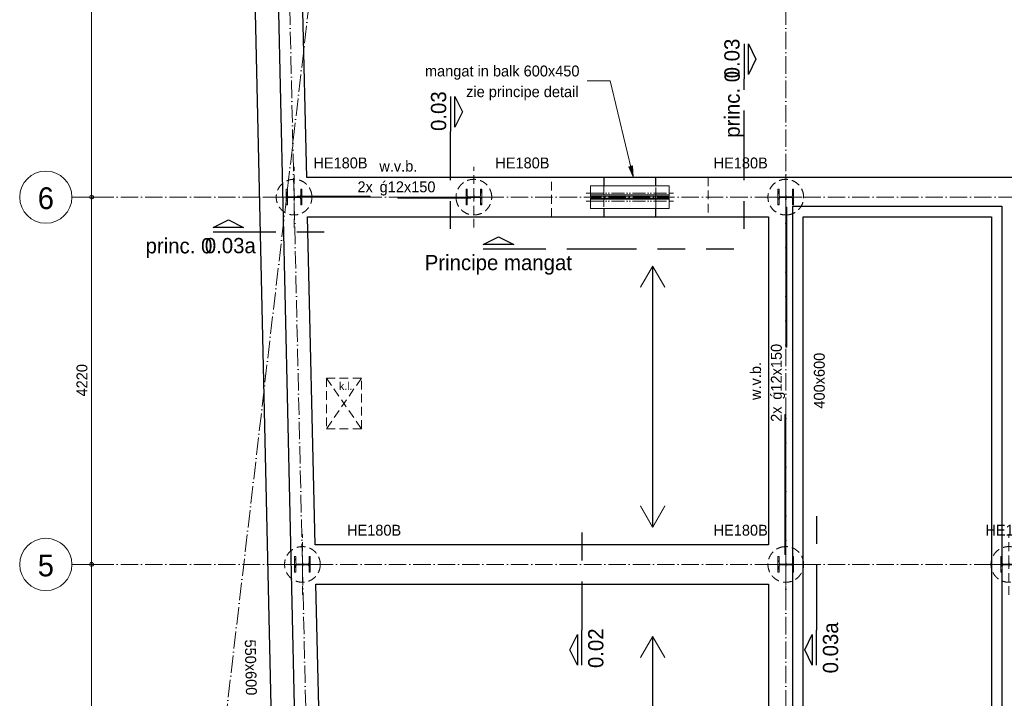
# Model space of a CAD drawing. Header units: millimetres. Extents: x 1146 to 62151, y -2394 to 40413.
# Tile 3 of 16: x 1200 to 12510, y 22042 to 29839. Entities that reach past the tile are written whole.
import ezdxf

# ---------------------------------------------------------------- set-up
doc = ezdxf.new("R2010")
doc.units = ezdxf.units.MM
for name, pattern in [('00_PBT_CEN', [1600, 320, -240, 800, -240]), ('00_PBT_HART', [240, 150, -30, 0, -30, 0, -30]), ('00_PBT_HID2', [150, 100, -50]), ('00_PBT_STRA', [560, 200, -40, 0, -40, 200, -40, 0, -40])]:
    doc.linetypes.add(name, pattern=pattern)
for name, color, linetype, lineweight in [('A-____-____-DIMS', 211, 'Continuous', 13), ('A-____-____-DIMS-50', 211, 'Continuous', 13), ('A-DETL-____-OTLN', 90, 'Continuous', 13), ('A-DETL-GENF-HDLN', 90, '00_PBT_HID2', 18), ('A-FLOR-____-HDLN', 190, '00_PBT_HID2', 18), ('A-FLOR-____-OTLN', 192, 'Continuous', 25), ('A-GENM-____-OTLN', 13, 'Continuous', 25), ('G-____-____-SYMB', 111, 'Continuous', 13), ('G-____-____-TEXT', 231, 'Continuous', 13), ('S-BEAM-____-HDLN', 1, '00_PBT_HID2', 18), ('S-BEAM-____-IDEN', 2, 'Continuous', 18), ('S-BEAM-____-MCUT', 12, 'Continuous', 18), ('S-BEAM-____-OTLN', 12, 'Continuous', 25), ('S-COLS-____-HDLN', 52, '00_PBT_HID2', 18), ('S-COLS-____-IDEN', 171, 'Continuous', 18), ('S-COLS-____-MCUT', 52, 'Continuous', 18), ('S-FNDN-____-HDLN', 4, '00_PBT_HID2', 18), ('S-FNDN-____-OTLN', 32, 'Continuous', 25), ('S-GRID-____-IDEN', 1, 'Continuous', 18), ('S-GRID-____-OTLN', 1, 'Continuous', 13)]:
    doc.layers.add(name, color=color, linetype=linetype, lineweight=lineweight)
doc.styles.add('PBT-Font', font='PBT-FONT.ttf', dxfattribs={"height": 250})
doc.styles.add('PBT-Font_1', font='PBT-FONT.ttf', dxfattribs={"height": 125})
doc.styles.add('PBT-Font_2', font='PBT-FONT.ttf', dxfattribs={"height": 125})
doc.styles.add('PBT-Font_3', font='PBT-FONT.ttf', dxfattribs={"height": 90})
doc.styles.add('PBT-Font_B', font='txt', dxfattribs={"height": 175})
doc.dimstyles.new('PBT_DIM_2_50mm_nk', dxfattribs={"dimscale": 304.8, "dimtxt": 125.344371, "dimasz": 0.147638, "dimexe": 0.246063, "dimexo": 0.0625, "dimgap": 0.032808, "dimtad": 1, "dimdec": 3, "dimrnd": 0.001, "dimdsep": 46, "dimtxsty": 'PBT-Font_1', "dimblk1": 'DOTBLANK', "dimblk2": 'DOTBLANK', "dimsah": 1, "dimcen": 0.09, "dimdle": 0.164042, "dimazin": 0, "dimtfac": 1, "dimtdec": 4, "dimtix": 1, "dimtmove": 0, "dimatfit": 3, "dimfxl": 0.246063, "dimfxlon": 1, "dimtvp": 1, "dimtolj": 1, "dimtzin": 0, "dimarcsym": 2})
pattern_1 = [(45, (0, 0), (-76.19995, 76.19995), []), (45, (64.77, 0), (-76.19995, 76.19995), []), (45, (68.58, 0), (-76.19995, 76.19995), []), (45, (72.39, 0), (-76.19995, 76.19995), []), (45, (76.2, 0), (-76.19995, 76.19995), []), (45, (80.01, 0), (-76.19995, 76.19995), []), (45, (83.82, 0), (-76.19995, 76.19995), []), (45, (87.63, 0), (-76.19995, 76.19995), [])]

# ---------------------------------------------------------------- blocks, each defined once
blk = doc.blocks.new('28_PBT_SF_stalen ligger_L-profiel_R24 - L120x120x15-1815860-00 bk ruwe vloer')
at = {"layer": 'S-BEAM-____-OTLN', "lineweight": 18}
for p, q in [((450, 84.9), (-450, 84.9)), ((-450, 84.9), (-450, 78.4)), ((-450, -7.1), (-450, 78.4)), ((450, 78.4), (450, 84.9)), ((450, 78.4), (450, -7.1)), ((-450, -20.1), (-450, -7.1)), ((450, -20.1), (-450, -20.1)), ((-450, -20.1), (-450, -26.6)), ((-450, -35.1), (-450, -26.6)), ((450, -35.1), (-450, -35.1)), ((450, -7.1), (450, -20.1)), ((450, -26.6), (450, -20.1)), ((450, -26.6), (450, -35.1))]:
    blk.add_line(p, q, dxfattribs=at)
at = {"layer": 'S-BEAM-____-OTLN', "linetype": '00_PBT_HART', "lineweight": 13}
for p, q in [((-500, 0), (-450, 0)), ((-450, 0), (450, 0)), ((500, 0), (450, 0))]:
    blk.add_line(p, q, dxfattribs=at)
at = {"layer": 'S-BEAM-____-OTLN', "linetype": '00_PBT_HID2', "lineweight": 13}
blk.add_line((450, -20.1), (-450, -20.1), dxfattribs=at)
blk = doc.blocks.new('28_PBT_SF_stalen ligger_L-profiel_R24 - L120x120x15-1815933-00 bk ruwe vloer')
at = {"layer": 'S-BEAM-____-OTLN', "linetype": '00_PBT_HART', "lineweight": 13}
for p, q in [((-500, 0), (-450, 0)), ((-450, 0), (450, 0)), ((500, 0), (450, 0))]:
    blk.add_line(p, q, dxfattribs=at)
at = {"layer": 'S-BEAM-____-OTLN', "lineweight": 18}
for p, q in [((-450, 26.6), (-450, 35.1)), ((-450, 35.1), (450, 35.1)), ((-450, 26.6), (-450, 20.1)), ((-450, 20.1), (450, 20.1)), ((-450, 7.1), (-450, 20.1)), ((-450, -78.4), (-450, 7.1)), ((450, 35.1), (450, 26.6)), ((450, 20.1), (450, 26.6)), ((450, 20.1), (450, 7.1)), ((450, 7.1), (450, -78.4)), ((-450, -78.4), (-450, -84.9)), ((-450, -84.9), (450, -84.9)), ((450, -84.9), (450, -78.4))]:
    blk.add_line(p, q, dxfattribs=at)
at = {"layer": 'S-BEAM-____-OTLN', "linetype": '00_PBT_HID2', "lineweight": 13}
blk.add_line((450, 20.1), (-450, 20.1), dxfattribs=at)
blk = doc.blocks.new('00_PBT_GM_FB_overspanningspijl_R24 - Kanaalplaatvloer-1578969-00 bk ruwe vloer')
at = {"layer": 'A-GENM-____-OTLN'}
for points in [[(-139, 1257), (-1, 1496), (-1, 1500), (-141, 1258)], [(1, -1500), (1, 1500), (-1, 1500), (-1, -1500)], [(139, 1257), (141, 1258), (1, 1500), (1, 1496)], [(-1, -1500), (-1, -1496), (-139, -1257), (-141, -1258)], [(1, -1500), (141, -1258), (139, -1257), (1, -1496)]]:
    blk.add_hatch(color=256, dxfattribs=at).paths.add_polyline_path(points)
at = {"layer": 'A-GENM-____-OTLN', "lineweight": 18}
for p, q in [((-1, 1500), (-141, 1258)), ((-139, 1257), (-1, 1496)), ((1, 1500), (-1, 1500)), ((-1, 1500), (-1, -1500)), ((-1, 1496), (-1, 1500)), ((1, -1500), (1, 1500)), ((141, 1258), (1, 1500)), ((1, 1500), (1, 1496)), ((1, 1496), (139, 1257)), ((-141, 1258), (-139, 1257)), ((139, 1257), (141, 1258)), ((-139, -1257), (-141, -1258)), ((-141, -1258), (-1, -1500)), ((-1, -1496), (-139, -1257)), ((139, -1257), (1, -1496)), ((1, -1500), (141, -1258)), ((141, -1258), (139, -1257)), ((-1, -1500), (-1, -1496)), ((-1, -1500), (1, -1500)), ((1, -1496), (1, -1500))]:
    blk.add_line(p, q, dxfattribs=at)
blk = doc.blocks.new('28_PBT_SC_stalen kolom_H-profiel_R24 - HE180B-V4-00 bk ruwe vloer')
at = {"layer": 'S-COLS-____-HDLN', "linetype": 'Continuous', "lineweight": 13}
h = blk.add_hatch(dxfattribs=at)
h.set_pattern_fill('FP_6', color=256, style=0, pattern_type=2)
h.set_pattern_definition([(315, (-23580, 10000), (76.19995, 76.19995), []), (315, (-23580, 9935.23), (76.19995, 76.19995), []), (315, (-23580, 9931.42), (76.19995, 76.19995), []), (315, (-23580, 9927.61), (76.19995, 76.19995), []), (315, (-23580, 9923.8), (76.19995, 76.19995), []), (315, (-23580, 9919.99), (76.19995, 76.19995), []), (315, (-23580, 9916.18), (76.19995, 76.19995), []), (315, (-23580, 9912.37), (76.19995, 76.19995), [])])
h.paths.add_polyline_path([(-90, -90), (90, -90), (90, -76), (19, -76), (9, -72), (4, -61), (4, 61), (9, 72), (19, 76), (90, 76), (90, 90), (-90, 90), (-90, 76), (-19, 76), (-9, 72), (-4, 61), (-4, -61), (-9, -72), (-19, -76), (-90, -76)])
at = {"layer": 'S-COLS-____-MCUT'}
for p, q in [((90, 90), (-90, 90)), ((-90, 90), (-90, 76)), ((-90, 76), (-19, 76)), ((-4, 61), (-4, -61)), ((4, -61), (4, 61)), ((19, 76), (90, 76)), ((90, 76), (90, 90)), ((-90, -76), (-90, -90)), ((-19, -76), (-90, -76)), ((-90, -90), (90, -90)), ((90, -76), (19, -76)), ((90, -90), (90, -76))]:
    blk.add_line(p, q, dxfattribs=at)
for centre, start, end in [((-19, 61), 0, 90), ((19, 61), 90, 180), ((-19, -61), 270, 0), ((19, -61), 180, 270)]:
    blk.add_arc(centre, 15, start, end, dxfattribs=at)
blk = doc.blocks.new('28_PBT_SC_stalen kolom_H-profiel_R24 - HE180B-V5-00 bk ruwe vloer')
at = {"layer": 'S-COLS-____-HDLN', "linetype": 'Continuous', "lineweight": 13}
h = blk.add_hatch(dxfattribs=at)
h.set_pattern_fill('FP_7', color=256, style=0, pattern_type=2)
h.set_pattern_definition([(315, (-23580, 12562), (76.19995, 76.19995), []), (315, (-23580, 12497.23), (76.19995, 76.19995), []), (315, (-23580, 12493.42), (76.19995, 76.19995), []), (315, (-23580, 12489.61), (76.19995, 76.19995), []), (315, (-23580, 12485.8), (76.19995, 76.19995), []), (315, (-23580, 12481.99), (76.19995, 76.19995), []), (315, (-23580, 12478.18), (76.19995, 76.19995), []), (315, (-23580, 12474.37), (76.19995, 76.19995), [])])
h.paths.add_polyline_path([(-90, -90), (90, -90), (90, -76), (19, -76), (9, -72), (4, -61), (4, 61), (9, 72), (19, 76), (90, 76), (90, 90), (-90, 90), (-90, 76), (-19, 76), (-9, 72), (-4, 61), (-4, -61), (-9, -72), (-19, -76), (-90, -76)])
at = {"layer": 'S-COLS-____-MCUT'}
for p, q in [((90, 90), (-90, 90)), ((-90, 90), (-90, 76)), ((-90, 76), (-19, 76)), ((-4, 61), (-4, -61)), ((4, -61), (4, 61)), ((19, 76), (90, 76)), ((90, 76), (90, 90)), ((-90, -76), (-90, -90)), ((-19, -76), (-90, -76)), ((-90, -90), (90, -90)), ((90, -76), (19, -76)), ((90, -90), (90, -76))]:
    blk.add_line(p, q, dxfattribs=at)
for centre, start, end in [((-19, 61), 0, 90), ((19, 61), 90, 180), ((-19, -61), 270, 0), ((19, -61), 180, 270)]:
    blk.add_arc(centre, 15, start, end, dxfattribs=at)
blk = doc.blocks.new('28_PBT_SC_stalen kolom_H-profiel_R24 - HE180B-V6-00 bk ruwe vloer')
at = {"layer": 'S-COLS-____-HDLN', "linetype": 'Continuous', "lineweight": 13}
h = blk.add_hatch(dxfattribs=at)
h.set_pattern_fill('FP_8', color=256, style=0, pattern_type=2)
h.set_pattern_definition([(315, (-23580, 4447.57), (76.19995, 76.19995), []), (315, (-23580, 4382.8), (76.19995, 76.19995), []), (315, (-23580, 4378.99), (76.19995, 76.19995), []), (315, (-23580, 4375.18), (76.19995, 76.19995), []), (315, (-23580, 4371.37), (76.19995, 76.19995), []), (315, (-23580, 4367.56), (76.19995, 76.19995), []), (315, (-23580, 4363.75), (76.19995, 76.19995), []), (315, (-23580, 4359.94), (76.19995, 76.19995), [])])
h.paths.add_polyline_path([(-90, -90), (90, -90), (90, -76), (19, -76), (9, -72), (4, -61), (4, 61), (9, 72), (19, 76), (90, 76), (90, 90), (-90, 90), (-90, 76), (-19, 76), (-9, 72), (-4, 61), (-4, -61), (-9, -72), (-19, -76), (-90, -76)])
at = {"layer": 'S-COLS-____-MCUT'}
for p, q in [((90, 90), (-90, 90)), ((-90, 90), (-90, 76)), ((-90, 76), (-19, 76)), ((-4, 61), (-4, -61)), ((4, -61), (4, 61)), ((19, 76), (90, 76)), ((90, 76), (90, 90)), ((-90, -76), (-90, -90)), ((-19, -76), (-90, -76)), ((-90, -90), (90, -90)), ((90, -76), (19, -76)), ((90, -90), (90, -76))]:
    blk.add_line(p, q, dxfattribs=at)
for centre, start, end in [((-19, 61), 0, 90), ((19, 61), 90, 180), ((-19, -61), 270, 0), ((19, -61), 180, 270)]:
    blk.add_arc(centre, 15, start, end, dxfattribs=at)
blk = doc.blocks.new('28_PBT_SC_stalen kolom_H-profiel_R24 - HE180B-V9-00 bk ruwe vloer')
at = {"layer": 'S-COLS-____-HDLN', "linetype": 'Continuous', "lineweight": 13}
h = blk.add_hatch(dxfattribs=at)
h.set_pattern_fill('FP_11', color=256, style=0, pattern_type=2)
h.set_pattern_definition([(315, (-27800, 10000), (76.19995, 76.19995), []), (315, (-27800, 9935.23), (76.19995, 76.19995), []), (315, (-27800, 9931.42), (76.19995, 76.19995), []), (315, (-27800, 9927.61), (76.19995, 76.19995), []), (315, (-27800, 9923.8), (76.19995, 76.19995), []), (315, (-27800, 9919.99), (76.19995, 76.19995), []), (315, (-27800, 9916.18), (76.19995, 76.19995), []), (315, (-27800, 9912.37), (76.19995, 76.19995), [])])
h.paths.add_polyline_path([(-90, -90), (90, -90), (90, -76), (19, -76), (9, -72), (4, -61), (4, 61), (9, 72), (19, 76), (90, 76), (90, 90), (-90, 90), (-90, 76), (-19, 76), (-9, 72), (-4, 61), (-4, -61), (-9, -72), (-19, -76), (-90, -76)])
at = {"layer": 'S-COLS-____-MCUT'}
for p, q in [((90, 90), (-90, 90)), ((-90, 90), (-90, 76)), ((-90, 76), (-19, 76)), ((-4, 61), (-4, -61)), ((4, -61), (4, 61)), ((19, 76), (90, 76)), ((90, 76), (90, 90)), ((-90, -76), (-90, -90)), ((-19, -76), (-90, -76)), ((-90, -90), (90, -90)), ((90, -76), (19, -76)), ((90, -90), (90, -76))]:
    blk.add_line(p, q, dxfattribs=at)
for centre, start, end in [((-19, 61), 0, 90), ((19, 61), 90, 180), ((-19, -61), 270, 0), ((19, -61), 180, 270)]:
    blk.add_arc(centre, 15, start, end, dxfattribs=at)
blk = doc.blocks.new('28_PBT_SC_stalen kolom_H-profiel_R24 - HE180B-V12-00 bk ruwe vloer')
at = {"layer": 'S-COLS-____-HDLN', "linetype": 'Continuous', "lineweight": 13}
h = blk.add_hatch(dxfattribs=at)
h.set_pattern_fill('FP_15', color=256, style=0, pattern_type=2)
h.set_pattern_definition([(315, (-27800, 4351.74), (76.19995, 76.19995), []), (315, (-27800, 4286.97), (76.19995, 76.19995), []), (315, (-27800, 4283.16), (76.19995, 76.19995), []), (315, (-27800, 4279.35), (76.19995, 76.19995), []), (315, (-27800, 4275.54), (76.19995, 76.19995), []), (315, (-27800, 4271.73), (76.19995, 76.19995), []), (315, (-27800, 4267.92), (76.19995, 76.19995), []), (315, (-27800, 4264.11), (76.19995, 76.19995), [])])
h.paths.add_polyline_path([(-90, -90), (90, -90), (90, -76), (19, -76), (9, -72), (4, -61), (4, 61), (9, 72), (19, 76), (90, 76), (90, 90), (-90, 90), (-90, 76), (-19, 76), (-9, 72), (-4, 61), (-4, -61), (-9, -72), (-19, -76), (-90, -76)])
at = {"layer": 'S-COLS-____-MCUT'}
for p, q in [((90, 90), (-90, 90)), ((-90, 90), (-90, 76)), ((-90, 76), (-19, 76)), ((-4, 61), (-4, -61)), ((4, -61), (4, 61)), ((19, 76), (90, 76)), ((90, 76), (90, 90)), ((-90, -76), (-90, -90)), ((-19, -76), (-90, -76)), ((-90, -90), (90, -90)), ((90, -76), (19, -76)), ((90, -90), (90, -76))]:
    blk.add_line(p, q, dxfattribs=at)
for centre, start, end in [((-19, 61), 0, 90), ((19, 61), 90, 180), ((-19, -61), 270, 0), ((19, -61), 180, 270)]:
    blk.add_arc(centre, 15, start, end, dxfattribs=at)
blk = doc.blocks.new('28_PBT_SC_stalen kolom_H-profiel_R24 - HE180B-V13-00 bk ruwe vloer')
at = {"layer": 'S-COLS-____-HDLN', "linetype": 'Continuous', "lineweight": 13}
h = blk.add_hatch(dxfattribs=at)
h.set_pattern_fill('FP_16', color=256, style=0, pattern_type=2)
h.set_pattern_definition([(315, (-27800, 6417), (76.19995, 76.19995), []), (315, (-27800, 6352.23), (76.19995, 76.19995), []), (315, (-27800, 6348.42), (76.19995, 76.19995), []), (315, (-27800, 6344.61), (76.19995, 76.19995), []), (315, (-27800, 6340.8), (76.19995, 76.19995), []), (315, (-27800, 6336.99), (76.19995, 76.19995), []), (315, (-27800, 6333.18), (76.19995, 76.19995), []), (315, (-27800, 6329.37), (76.19995, 76.19995), [])])
h.paths.add_polyline_path([(-90, -76), (-90, -90), (90, -90), (90, -76), (19, -76), (9, -72), (4, -61), (4, 61), (9, 72), (19, 76), (90, 76), (90, 90), (-90, 90), (-90, 76), (-19, 76), (-9, 72), (-4, 61), (-4, -61), (-9, -72), (-19, -76)])
at = {"layer": 'S-COLS-____-MCUT'}
for p, q in [((90, 90), (-90, 90)), ((-90, 90), (-90, 76)), ((-90, 76), (-19, 76)), ((-4, 61), (-4, -61)), ((4, -61), (4, 61)), ((19, 76), (90, 76)), ((90, 76), (90, 90)), ((-90, -76), (-90, -90)), ((-19, -76), (-90, -76)), ((-90, -90), (90, -90)), ((90, -76), (19, -76)), ((90, -90), (90, -76))]:
    blk.add_line(p, q, dxfattribs=at)
for centre, start, end in [((-19, 61), 0, 90), ((19, 61), 90, 180), ((-19, -61), 270, 0), ((19, -61), 180, 270)]:
    blk.add_arc(centre, 15, start, end, dxfattribs=at)
blk = doc.blocks.new('28_PBT_SF_stalen ligger_strip_R24 - windverband 12x150-1834332-00 bk ruwe vloer')
at = {"layer": 'S-BEAM-____-HDLN', "linetype": 'Continuous', "lineweight": 13}
h = blk.add_hatch(dxfattribs=at)
h.set_pattern_fill('FP_38', color=256, style=0, pattern_type=2)
h.set_pattern_definition(pattern_1)
h.paths.add_polyline_path([(5707, 27788), (5707, 27800), (5542, 27800), (5542, 27788)])
at = {"layer": 'S-BEAM-____-HDLN'}
for p, q in [((6327, 27800), (6382, 27800)), ((6344, 27788), (6327, 27788)), ((6382, 27800), (6382, 27796))]:
    blk.add_line(p, q, dxfattribs=at)
at = {"layer": 'S-BEAM-____-MCUT'}
for p, q in [((5542, 27800), (5542, 27788)), ((5707, 27800), (5542, 27800)), ((5542, 27788), (5707, 27788)), ((5707, 27788), (5707, 27800))]:
    blk.add_line(p, q, dxfattribs=at)
at = {"layer": 'S-BEAM-____-OTLN', "lineweight": 18}
for p, q in [((5707, 27800), (6327, 27800)), ((6327, 27788), (5707, 27788)), ((6382, 27788), (6344, 27788)), ((6382, 27796), (6382, 27788))]:
    blk.add_line(p, q, dxfattribs=at)
blk = doc.blocks.new('28_PBT_SF_stalen ligger_strip_R24 - windverband 12x150-1834476-00 bk ruwe vloer')
at = {"layer": 'S-BEAM-____-HDLN', "linetype": 'Continuous', "lineweight": 13}
h = blk.add_hatch(dxfattribs=at)
h.set_pattern_fill('FP_39', color=256, style=0, pattern_type=2)
h.set_pattern_definition(pattern_1)
h.paths.add_polyline_path([(5227, 27800), (5227, 27812), (5062, 27812), (5062, 27800)])
at = {"layer": 'S-BEAM-____-HDLN'}
for p, q in [((4386, 27800), (4386, 27804)), ((4442, 27800), (4386, 27800)), ((4425, 27812), (4442, 27812))]:
    blk.add_line(p, q, dxfattribs=at)
at = {"layer": 'S-BEAM-____-MCUT'}
for p, q in [((5227, 27812), (5062, 27812)), ((5062, 27812), (5062, 27800)), ((5062, 27800), (5227, 27800)), ((5227, 27800), (5227, 27812))]:
    blk.add_line(p, q, dxfattribs=at)
at = {"layer": 'S-BEAM-____-OTLN', "lineweight": 18}
for p, q in [((4386, 27804), (4386, 27812)), ((4386, 27812), (4425, 27812)), ((4442, 27812), (5062, 27812)), ((5062, 27800), (4442, 27800))]:
    blk.add_line(p, q, dxfattribs=at)
blk = doc.blocks.new('28_PBT_SF_stalen ligger_strip_R24 - windverband 12x150-1632353-00 bk ruwe vloer')
at = {"layer": 'S-BEAM-____-HDLN', "linetype": 'Continuous', "lineweight": 13}
h = blk.add_hatch(dxfattribs=at)
h.set_pattern_fill('FP_39', color=256, style=0, pattern_type=2)
h.set_pattern_definition(pattern_1)
h.paths.add_polyline_path([(10012, 26078), (10012, 26283), (10000, 26283), (10000, 26078)])
at = {"layer": 'S-BEAM-____-MCUT'}
for p, q in [((10012, 26283), (10000, 26283)), ((10000, 26283), (10000, 26078)), ((10012, 26078), (10012, 26283)), ((10000, 26078), (10012, 26078))]:
    blk.add_line(p, q, dxfattribs=at)
at = {"layer": 'S-BEAM-____-OTLN', "lineweight": 18}
for p, q in [((10000, 27685), (10012, 27685)), ((10000, 26283), (10000, 27685)), ((10012, 27685), (10012, 26283))]:
    blk.add_line(p, q, dxfattribs=at)
blk = doc.blocks.new('28_PBT_SF_stalen ligger_strip_R24 - windverband 12x150-1632305-00 bk ruwe vloer')
at = {"layer": 'S-BEAM-____-HDLN', "linetype": 'Continuous', "lineweight": 13}
h = blk.add_hatch(dxfattribs=at)
h.set_pattern_fill('FP_38', color=256, style=0, pattern_type=2)
h.set_pattern_definition(pattern_1)
h.paths.add_polyline_path([(10000, 25097), (10000, 25302), (9988, 25302), (9988, 25097)])
at = {"layer": 'S-BEAM-____-MCUT'}
for p, q in [((10000, 25302), (9988, 25302)), ((9988, 25302), (9988, 25097)), ((10000, 25097), (10000, 25302)), ((9988, 25097), (10000, 25097))]:
    blk.add_line(p, q, dxfattribs=at)
at = {"layer": 'S-BEAM-____-OTLN', "lineweight": 18}
for p, q in [((9988, 23695), (9988, 25097)), ((10000, 25097), (10000, 23695)), ((10000, 23695), (9988, 23695))]:
    blk.add_line(p, q, dxfattribs=at)
blk = doc.blocks.new('17_PBT_SFO_paal_rond_R24 - Ø410-500 _vHek Combi_-V41-00 bk ruwe vloer')
at = {"layer": 'A-DETL-GENF-HDLN'}
for p, q in [((0, 4), (0, 348)), ((-349, 0), (-90, 0)), ((0, -349), (0, -4)), ((90, 0), (348, 0))]:
    blk.add_line(p, q, dxfattribs=at)
blk.add_circle((0, 0), 205, dxfattribs=at)
at = {"layer": 'S-FNDN-____-HDLN'}
for p, q in [((0, 0), (0, 4)), ((0, 4), (0, -4)), ((-90, 0), (0, 0)), ((-20, 0), (20, 0)), ((0, -4), (0, 0)), ((0, 0), (90, 0))]:
    blk.add_line(p, q, dxfattribs=at)
at = {"layer": 'S-FNDN-____-OTLN'}
for p, q in [((0, 20), (0, 4)), ((0, -4), (0, -20))]:
    blk.add_line(p, q, dxfattribs=at)
blk = doc.blocks.new('17_PBT_SFO_paal_rond_R24 - Ø410-500 _vHek Combi_-V45-00 bk ruwe vloer')
at = {"layer": 'A-DETL-GENF-HDLN'}
for p, q in [((0, 4), (0, 115)), ((-349, 0), (-90, 0)), ((0, -349), (0, -4)), ((90, 0), (349, 0))]:
    blk.add_line(p, q, dxfattribs=at)
for start, end in [(93.3539, 360), (360, 89.9817)]:
    blk.add_arc((0, 0), 205, start, end, dxfattribs=at)
at = {"layer": 'S-FNDN-____-HDLN'}
for p, q in [((0, 0), (0, 4)), ((0, 4), (0, -4)), ((-90, 0), (0, 0)), ((-20, 0), (20, 0)), ((0, -4), (0, 0)), ((0, 0), (90, 0))]:
    blk.add_line(p, q, dxfattribs=at)
blk.add_arc((0, 0), 205, 89.9956, 93.34, dxfattribs=at)
at = {"layer": 'S-FNDN-____-OTLN'}
for p, q in [((0, 20), (0, 4)), ((0, -4), (0, -20))]:
    blk.add_line(p, q, dxfattribs=at)
blk = doc.blocks.new('17_PBT_SFO_paal_rond_R24 - Ø410-500 _vHek Combi_-V46-00 bk ruwe vloer')
at = {"layer": 'A-DETL-GENF-HDLN'}
for p, q in [((0, 4), (0, 348)), ((-349, 0), (-90, 0)), ((0, -349), (0, -4))]:
    blk.add_line(p, q, dxfattribs=at)
blk.add_arc((0, 0), 205, 3.396, 360, dxfattribs=at)
at = {"layer": 'S-FNDN-____-HDLN'}
for p, q in [((0, 0), (0, 4)), ((0, 4), (0, -4)), ((-90, 0), (0, 0)), ((-20, 0), (20, 0)), ((0, -4), (0, 0)), ((0, 0), (35, 0))]:
    blk.add_line(p, q, dxfattribs=at)
blk.add_arc((0, 0), 205, 360, 3.3821, dxfattribs=at)
at = {"layer": 'S-FNDN-____-OTLN'}
for p, q in [((0, 20), (0, 4)), ((0, -4), (0, -20))]:
    blk.add_line(p, q, dxfattribs=at)
blk = doc.blocks.new('17_PBT_SFO_paal_rond_R24 - Ø410-500 _vHek Combi_-V47-00 bk ruwe vloer')
at = {"layer": 'A-DETL-GENF-HDLN'}
for p, q in [((0, 4), (0, 348)), ((0, -349), (0, -4)), ((90, 0), (348, 0))]:
    blk.add_line(p, q, dxfattribs=at)
for start, end in [(360, 180), (183.3644, 360)]:
    blk.add_arc((0, 0), 205, start, end, dxfattribs=at)
at = {"layer": 'S-FNDN-____-HDLN'}
for p, q in [((0, 0), (0, 4)), ((0, 4), (0, -4)), ((-35, 0), (0, 0)), ((-20, 0), (20, 0)), ((0, -4), (0, 0)), ((0, 0), (90, 0))]:
    blk.add_line(p, q, dxfattribs=at)
blk.add_arc((0, 0), 205, 180.0139, 183.3504, dxfattribs=at)
at = {"layer": 'S-FNDN-____-OTLN'}
for p, q in [((0, 20), (0, 4)), ((0, -4), (0, -20))]:
    blk.add_line(p, q, dxfattribs=at)
blk = doc.blocks.new('17_PBT_SFO_paal_rond_R24 - Ø410-500 _vHek Combi_-V48-00 bk ruwe vloer')
at = {"layer": 'A-DETL-GENF-HDLN'}
for p, q in [((0, 4), (0, 348)), ((-348, 0), (-90, 0)), ((0, -115), (0, -4)), ((90, 0), (348, 0))]:
    blk.add_line(p, q, dxfattribs=at)
for start, end in [(360, 270.0183), (273.3905, 360)]:
    blk.add_arc((0, 0), 205, start, end, dxfattribs=at)
at = {"layer": 'S-FNDN-____-HDLN'}
for p, q in [((0, 0), (0, 4)), ((0, 4), (0, -4)), ((-90, 0), (0, 0)), ((-20, 0), (20, 0)), ((0, -4), (0, 0)), ((0, 0), (90, 0))]:
    blk.add_line(p, q, dxfattribs=at)
blk.add_arc((0, 0), 205, 270.0322, 273.3766, dxfattribs=at)
at = {"layer": 'S-FNDN-____-OTLN'}
for p, q in [((0, 20), (0, 4)), ((0, -4), (0, -20))]:
    blk.add_line(p, q, dxfattribs=at)
blk = doc.blocks.new('Grid - Stramienbol-963102-00 bk ruwe vloer')
at = {"layer": 'S-GRID-____-IDEN'}
blk.add_circle((0, 0), 6, dxfattribs=at)
blk = doc.blocks.new('DIMBLOCK2-00 bk ruwe vloer')
at = {"layer": 'A-____-____-DIMS-50'}
for p, q in [((2025, 33825), (2025, 27800)), ((2025, 33775), (1950, 33775)), ((2025, 33775), (2100, 33775)), ((2025, 27800), (1950, 27800)), ((2025, 27800), (2100, 27800))]:
    blk.add_line(p, q, dxfattribs=at)
for centre in [(2025, 33775), (2025, 27800)]:
    blk.add_circle(centre, 22.5, dxfattribs=at)
at = {"layer": 'A-____-____-DIMS-50', "color": 0, "insert": (1852, 30616), "char_height": 125, "width": 411.51, "attachment_point": 1, "rotation": 90, "line_spacing_factor": 1.135194, "style": 'PBT-Font_1'}
blk.add_mtext('5975', dxfattribs=at)
blk = doc.blocks.new('_DotBlank')
at = {"color": 0, "linetype": 'ByBlock', "lineweight": -2}
blk.add_line((-0.5, 0), (-1, 0), dxfattribs=at)
blk.add_circle((0, 0), 0.5, dxfattribs=at)
blk = doc.blocks.new('DIMBLOCK3-00 bk ruwe vloer')
at = {"layer": 'A-____-____-DIMS-50'}
for p, q in [((2025, 27800), (1950, 27800)), ((2025, 27800), (2025, 23580)), ((2025, 27800), (2100, 27800)), ((2025, 23580), (1950, 23580)), ((2025, 23580), (2100, 23580))]:
    blk.add_line(p, q, dxfattribs=at)
for centre in [(2025, 27800), (2025, 23580)]:
    blk.add_circle(centre, 22.5, dxfattribs=at)
at = {"layer": 'A-____-____-DIMS-50', "color": 0, "insert": (1852, 25510), "char_height": 125, "width": 431.37, "attachment_point": 1, "rotation": 90, "line_spacing_factor": 1.135194, "style": 'PBT-Font_1'}
blk.add_mtext('4220', dxfattribs=at)
blk = doc.blocks.new('DIMBLOCK4-00 bk ruwe vloer')
at = {"layer": 'A-____-____-DIMS-50'}
for p, q in [((2025, 23580), (1950, 23580)), ((2025, 23580), (2025, 19345)), ((2025, 23580), (2100, 23580)), ((2025, 19345), (1950, 19345)), ((2025, 19345), (2100, 19345))]:
    blk.add_line(p, q, dxfattribs=at)
for centre in [(2025, 23580), (2025, 19345)]:
    blk.add_circle(centre, 22.5, dxfattribs=at)
at = {"layer": 'A-____-____-DIMS-50', "color": 0, "insert": (1852, 21283), "char_height": 125, "width": 431.37, "attachment_point": 1, "rotation": 90, "line_spacing_factor": 1.135194, "style": 'PBT-Font_1'}
blk.add_mtext('4235', dxfattribs=at)
blk = doc.blocks.new('Detail View - Detail_Drsn peil-1535670-00 bk ruwe vloer')
at = {"layer": 'G-____-____-SYMB', "lineweight": 25}
for p, q in [((-8, 1), (-4.5, 2.75)), ((-4.5, 2.75), (-1, 1)), ((-1, 1), (-8, 1)), ((-8, 0), (0, 0))]:
    blk.add_line(p, q, dxfattribs=at)

msp = doc.modelspace()

# ---------------------------------------------------------------- hatches: boundary and pattern name
at = {"layer": 'G-____-____-TEXT', "lineweight": 18}
msp.add_hatch(color=7, dxfattribs=at).paths.add_polyline_path([(8246.8607, 28032.962), (8239.2341, 28159.661), (8196.3605, 28149.4117)])

# ---------------------------------------------------------------- linework, layer by layer
at = {"layer": 'A-DETL-____-OTLN', "linetype": '00_PBT_HID2'}
for p, q in [((4724.7156, 25719.3044), (4724.7156, 25139.3044)), ((5124.7156, 25719.3044), (4724.7156, 25719.3044)), ((5124.7156, 25719.3044), (4724.7156, 25139.3044)), ((4724.7156, 25719.3044), (5124.7156, 25139.3044)), ((5124.7156, 25139.3044), (5124.7156, 25719.3044)), ((4724.7156, 25139.3044), (5124.7156, 25139.3044))]:
    msp.add_line(p, q, dxfattribs=at)
at = {"layer": 'A-FLOR-____-HDLN'}
for p, q in [((10080, 23490.0496), (10080, 23669.9504)), ((12482, 23669.9504), (12482, 23490.0496))]:
    msp.add_line(p, q, dxfattribs=at)
at = {"layer": 'A-FLOR-____-OTLN'}
for p, q in [((4087.6014, 33705.2917), (4588.8551, 11632.1389)), ((10080, 27695), (12482, 27695)), ((10080, 23670), (10080, 27695)), ((12482, 27695), (12482, 23670)), ((10080, 19450), (10080, 23490)), ((12482, 23490), (12482, 19450))]:
    msp.add_line(p, q, dxfattribs=at)
at = {"layer": 'G-____-____-SYMB', "linetype": '00_PBT_CEN', "lineweight": 25}
for p, q in [((9520, 27434.5975), (9520, 29160.5758)), ((6150.1031, 27434.5975), (6150.1031, 28555.6264)), ((3822.0894, 27402.2609), (4699.046, 27402.2609)), ((6925.3447, 27207.3155), (9401.4407, 27207.3155)), ((10354.6894, 24134.9942), (10354.6894, 22824.3736)), ((7658.1606, 23945.4025), (7658.1606, 22824.3736))]:
    msp.add_line(p, q, dxfattribs=at)
at = {"layer": 'G-____-____-TEXT', "color": 250, "lineweight": 18}
for p, q in [((7982.8693, 29137.2584), (7718.878, 29137.2584)), ((8246.8607, 28032.962), (7982.8693, 29137.2584)), ((8239.2341, 28159.661), (8196.3605, 28149.4117)), ((8196.3605, 28149.4117), (8246.8607, 28032.962)), ((8246.8607, 28032.962), (8239.2341, 28159.661))]:
    msp.add_line(p, q, dxfattribs=at)
at = {"layer": 'S-BEAM-____-HDLN'}
for p, q in [((7308.5, 27575), (7308.5, 28025)), ((9108.5, 28025), (9108.5, 27575)), ((7908.5, 27929.9504), (7908.5, 27810.0496)), ((8508.5, 27810.0496), (8508.5, 27929.9135)), ((7908.5, 27789.9504), (7908.5, 27670.0496)), ((8508.5, 27670.0865), (8508.5, 27789.9504))]:
    msp.add_line(p, q, dxfattribs=at)
at = {"layer": 'S-BEAM-____-OTLN'}
for p, q in [((3818.2018, 33675.7886), (4317.6868, 11680.5222)), ((4496.6659, 28025), (4371.2001, 33550)), ((7908.5, 28025), (4496.6659, 28025)), ((7908.5, 28025), (7908.5, 27930)), ((8508.4504, 28025), (7908.5496, 28025)), ((8508.5, 27929.9631), (8508.5, 28025)), ((21632.7383, 28025), (8508.5, 28025)), ((7908.5, 27810), (7908.5, 27790)), ((8508.5, 27790), (8508.5, 27810)), ((7908.5, 27670), (7908.5, 27575)), ((8508.5, 27575), (8508.5, 27670.0369)), ((4592.4968, 23805), (4506.8849, 27575)), ((4506.8849, 27575), (7908.5, 27575)), ((7908.5, 27575), (8508.5, 27575)), ((8508.5, 27575), (9800, 27575)), ((9800, 27575), (9800, 23805)), ((10200, 23616.742), (10200, 27575)), ((10200, 27575), (12362, 27575)), ((12362, 27575), (12362, 23619.1286)), ((9800, 23805), (4592.4968, 23805)), ((10200, 23543.9866), (10200, 23616.0134)), ((10200, 19570), (10200, 23543.258)), ((12362, 23618.7608), (12362, 23541.2392)), ((12362, 23540.8714), (12362, 19570)), ((4688.6684, 19570), (4602.7158, 23355)), ((4602.7158, 23355), (9800, 23355)), ((9800, 23355), (9800, 19570))]:
    msp.add_line(p, q, dxfattribs=at)
at = {"layer": 'S-GRID-____-OTLN', "linetype": '00_PBT_STRA', "lineweight": 18}
for p, q in [((5662.2901, 39782.2951), (1822.0009, 6844.9239)), ((4079.6975, 39779.4873), (4820.734, 7147.2862)), ((10000, 39782.2951), (10000, 8279.5333)), ((1799.7366, 27800), (23949.7366, 27800)), ((1799.7366, 23580), (23949.7366, 23580))]:
    msp.add_line(p, q, dxfattribs=at)

# ---------------------------------------------------------------- block references
at = {"layer": 'A-GENM-____-OTLN'}
for p in [(8471.2, 25508.4119), (8471.2, 21253.4119)]:
    msp.add_blockref('00_PBT_GM_FB_overspanningspijl_R24 - Kanaalplaatvloer-1578969-00 bk ruwe vloer', p, dxfattribs=at)
at = {"layer": 'G-____-____-SYMB', "lineweight": 25, "xscale": 49.99999999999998, "yscale": 49.99999999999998, "zscale": 49.99999999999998}
for p, rotation in [((9520, 29160.5758), 269.9999999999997), ((6150.1031, 28555.6264), 269.9999999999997), ((7658.1606, 22824.3736), 89.99999999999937), ((10354.6894, 22824.3736), 89.99999999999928)]:
    msp.add_blockref('Detail View - Detail_Drsn peil-1535670-00 bk ruwe vloer', p, dxfattribs=dict(at, rotation=rotation))
for p in [(3822.0894, 27402.2609), (6925.3447, 27207.3155)]:
    msp.add_blockref('Detail View - Detail_Drsn peil-1535670-00 bk ruwe vloer', p, dxfattribs=at)
at = {"layer": 'S-BEAM-____-HDLN'}
for name in ['28_PBT_SF_stalen ligger_strip_R24 - windverband 12x150-1834476-00 bk ruwe vloer', '28_PBT_SF_stalen ligger_strip_R24 - windverband 12x150-1834332-00 bk ruwe vloer', '28_PBT_SF_stalen ligger_strip_R24 - windverband 12x150-1632353-00 bk ruwe vloer', '28_PBT_SF_stalen ligger_strip_R24 - windverband 12x150-1632305-00 bk ruwe vloer']:
    msp.add_blockref(name, (0, 0), dxfattribs=at)
at = {"layer": 'S-BEAM-____-OTLN', "linetype": '00_PBT_HART', "lineweight": 13}
for name, p in [('28_PBT_SF_stalen ligger_L-profiel_R24 - L120x120x15-1815860-00 bk ruwe vloer', (8208.5, 27845.1)), ('28_PBT_SF_stalen ligger_L-profiel_R24 - L120x120x15-1815933-00 bk ruwe vloer', (8208.5, 27754.9))]:
    msp.add_blockref(name, p, dxfattribs=at)
at = {"layer": 'S-COLS-____-HDLN', "rotation": 89.99999999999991}
for name, p in [('28_PBT_SC_stalen kolom_H-profiel_R24 - HE180B-V12-00 bk ruwe vloer', (4351.7367, 27800)), ('28_PBT_SC_stalen kolom_H-profiel_R24 - HE180B-V13-00 bk ruwe vloer', (6417, 27800)), ('28_PBT_SC_stalen kolom_H-profiel_R24 - HE180B-V9-00 bk ruwe vloer', (10000, 27800)), ('28_PBT_SC_stalen kolom_H-profiel_R24 - HE180B-V6-00 bk ruwe vloer', (4447.5676, 23580)), ('28_PBT_SC_stalen kolom_H-profiel_R24 - HE180B-V4-00 bk ruwe vloer', (10000, 23580)), ('28_PBT_SC_stalen kolom_H-profiel_R24 - HE180B-V5-00 bk ruwe vloer', (12562, 23580))]:
    msp.add_blockref(name, p, dxfattribs=at)
at = {"layer": 'S-FNDN-____-HDLN'}
for name, p in [('17_PBT_SFO_paal_rond_R24 - Ø410-500 _vHek Combi_-V46-00 bk ruwe vloer', (4351.7367, 27800)), ('17_PBT_SFO_paal_rond_R24 - Ø410-500 _vHek Combi_-V47-00 bk ruwe vloer', (6417, 27800)), ('17_PBT_SFO_paal_rond_R24 - Ø410-500 _vHek Combi_-V48-00 bk ruwe vloer', (10000, 27800)), ('17_PBT_SFO_paal_rond_R24 - Ø410-500 _vHek Combi_-V41-00 bk ruwe vloer', (4447.5676, 23580)), ('17_PBT_SFO_paal_rond_R24 - Ø410-500 _vHek Combi_-V41-00 bk ruwe vloer', (12562, 23580)), ('17_PBT_SFO_paal_rond_R24 - Ø410-500 _vHek Combi_-V45-00 bk ruwe vloer', (10000, 23580))]:
    msp.add_blockref(name, p, dxfattribs=at)
at = {"layer": 'S-GRID-____-IDEN', "xscale": 49.99999999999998, "yscale": 49.99999999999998, "zscale": 49.99999999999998, "rotation": 269.9999999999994}
for p in [(1499.7366, 27800), (1499.7366, 23580)]:
    msp.add_blockref('Grid - Stramienbol-963102-00 bk ruwe vloer', p, dxfattribs=at)

# ---------------------------------------------------------------- texts
at = {"layer": 'G-____-____-SYMB', "char_height": 175, "attachment_point": 1, "rotation": 90, "style": 'PBT-Font_B'}
for s, insert, width in [('0.03', (9293.7894, 29165.2501), 517.088437), ('0.03', (5923.8926, 28560.3007), 517.088437), ('0.03a', (10426.0666, 22328.4493), 665.400625), ('0.02', (7729.5379, 22389.6993), 517.088437)]:
    msp.add_mtext(s, dxfattribs=dict(at, insert=insert, width=width))
at = {"layer": 'G-____-____-SYMB', "char_height": 175, "attachment_point": 1, "style": 'PBT-Font_B'}
for s, insert, width in [('0.03a', (3326.1652, 27330.8837), 665.400625), ('Principe mangat', (5852.4205, 27135.9383), 2064.345312)]:
    msp.add_mtext(s, dxfattribs=dict(at, insert=insert, width=width))
at = {"layer": 'G-____-____-TEXT', "color": 7, "lineweight": 18, "char_height": 125, "attachment_point": 1}
for s, insert, width, style in [('mangat in balk 600x450', (5855.1235, 29311.9927), 2244.725, 'PBT-Font_1'), ('zie principe detail', (6328.0662, 29073.8677), 1671.518437, 'PBT-Font_1'), ('w.v.b.', (5331.0335, 28218.9919), 485.020937, 'PBT-Font_1'), ('2x ', (5079.6793, 27980.8669), 308.649688, 'PBT-Font_1'), ('ǵ12x150', (5334.3408, 27980.8669), 781.645313, 'PBT-Font_2')]:
    msp.add_mtext(s, dxfattribs=dict(at, insert=insert, width=width, style=style))
at = {"layer": 'G-____-____-TEXT', "color": 5, "lineweight": 18, "insert": (9296.3326, 28482.6464), "char_height": 175, "width": 974.050313, "attachment_point": 1, "rotation": 90, "style": 'PBT-Font_B'}
msp.add_mtext('princ. 0', dxfattribs=at)
at = {"layer": 'G-____-____-TEXT', "color": 5, "lineweight": 18, "insert": (2645.7561, 27328.8889), "char_height": 175, "width": 974.050313, "attachment_point": 1, "style": 'PBT-Font_B'}
msp.add_mtext('princ. 0', dxfattribs=at)
at = {"layer": 'G-____-____-TEXT', "color": 7, "lineweight": 18, "char_height": 125, "attachment_point": 1, "rotation": 90}
for s, insert, width, style in [('ǵ12x150', (9828.7964, 25472.6902), 781.645313, 'PBT-Font_2'), ('w.v.b.', (9590.6714, 25469.3829), 485.020937, 'PBT-Font_1'), ('2x ', (9828.7964, 25218.0287), 308.649688, 'PBT-Font_1')]:
    msp.add_mtext(s, dxfattribs=dict(at, insert=insert, width=width, style=style))
at = {"layer": 'G-____-____-TEXT', "color": 8, "insert": (4868.3012, 25675.0035), "char_height": 90, "width": 184.388125, "attachment_point": 1, "style": 'PBT-Font_3'}
msp.add_mtext('k.l.', dxfattribs=at)
at = {"layer": 'S-BEAM-____-IDEN', "lineweight": 13, "char_height": 125, "attachment_point": 1, "style": 'PBT-Font_1'}
for s, insert, width, rotation in [('400x600', (10322.2959, 25370.6557), 769.62, 90), ('550x600', (3910.1121, 22718.6112), 757.594687, 271.30089193)]:
    msp.add_mtext(s, dxfattribs=dict(at, insert=insert, width=width, rotation=rotation))
at = {"layer": 'S-COLS-____-IDEN', "lineweight": 13, "char_height": 125, "width": 649.366875, "attachment_point": 1, "style": 'PBT-Font_1'}
for insert in [(4573.0892, 28255.4732), (6662.8806, 28255.4732), (9170.4057, 28255.4732), (4959.333, 24035.4732), (9170.4057, 24035.4732), (12292.4057, 24035.4732)]:
    msp.add_mtext('HE180B', dxfattribs=dict(at, insert=insert))
at = {"layer": 'S-GRID-____-IDEN', "lineweight": 35, "char_height": 250, "width": 216.455625, "attachment_point": 1, "style": 'PBT-Font'}
for s, insert in [('6', (1407.4469, 27912.8371)), ('5', (1407.4469, 23692.8371))]:
    msp.add_mtext(s, dxfattribs=dict(at, insert=insert))

# ---------------------------------------------------------------- dimensions: what is measured, and where the dimension line sits
at = {"layer": 'A-____-____-DIMS'}
for base, p1, p2, override, picture, middle in [((2024.6572, 27800), (2099.6572, 33775), (2099.6572, 27800), {"dimpost": '<>', "dimfxl": 5975}, 'DIMBLOCK2-00 bk ruwe vloer', (1952.1572, 30787.5)), ((2024.6572, 23580), (2099.6572, 27800), (2099.6572, 23580), {"dimpost": '<>', "dimfxl": 4220}, 'DIMBLOCK3-00 bk ruwe vloer', (1952.1572, 25690)), ((2024.6572, 19345), (2099.6572, 23580), (2099.6572, 19345), {"dimpost": '<>', "dimfxl": 4235}, 'DIMBLOCK4-00 bk ruwe vloer', (1952.1572, 21462.5))]:
    dim = msp.add_linear_dim(base=base, p1=p1, p2=p2, angle=90, dimstyle='PBT_DIM_2_50mm_nk', override=override, dxfattribs=at)
    dim.commit()
    dim.dimension.update_dxf_attribs({"geometry": picture, "text_midpoint": middle})

doc.saveas('drawing.dxf')
